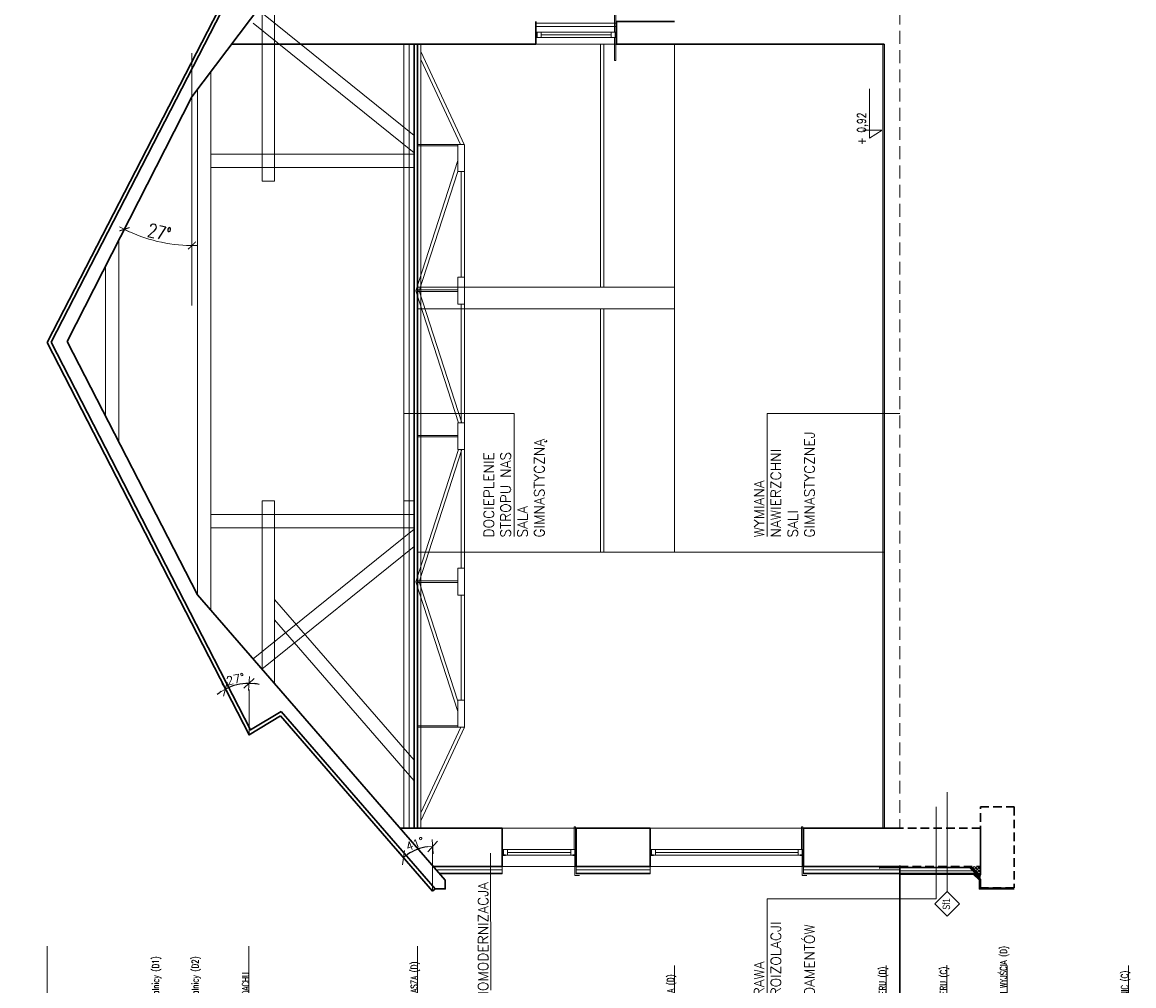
# Model space of a CAD drawing. Header units: millimetres. Extents: x 23192 to 177760, y -399809 to -79279.
# Tile 202 of 256: x 55593 to 57246, y -199685 to -198253. Entities that reach past the tile are written whole.
import ezdxf
from ezdxf.enums import TextEntityAlignment as Align

# ---------------------------------------------------------------- set-up
doc = ezdxf.new("R2010")
doc.units = ezdxf.units.MM
for name, pattern in [('CACHE', [9.525, 6.35, -3.175]), ('DASHED', [19.05, 12.7, -6.35]), ('HIDDEN', [9.525, 6.35, -3.175])]:
    doc.linetypes.add(name, pattern=pattern)
doc.layers.get('0').update_dxf_attribs({"lineweight": 0})
for name, color, linetype, lineweight in [('!! 0_ Istn-okna', 6, 'Continuous', 13), ('!! 0_ Istn-sciany', 3, 'Continuous', 30), ('!! 0_ Istn-widok', 1, 'Continuous', 15), ('!! 0_ Opis', 8, 'Continuous', 13), ('!! 0_Istn-cienka', 4, 'Continuous', 9), ('!! 1  WYDZIELENIE PPOŻ', 252, 'Continuous', 0), ('!! 1_ tynk zewn  - nowy', 21, 'Continuous', 20), ('!! 2 _linia hydroizol', 32, 'Continuous', 9), ('!! 2_ remont Ocieplenie', 4, 'ZIGZAG', 5), ('!! 2_LEGENDA', 253, 'Continuous', 13), ('0-rzedne-blok', 62, 'Continuous', 13)]:
    doc.layers.add(name, color=color, linetype=linetype, lineweight=lineweight)
doc.layers.add('!! 0_bloki rzędnych', color=7, linetype='Continuous', lineweight=0, plot=False)
doc.layers.add('ND', color=240, linetype='Continuous', lineweight=0, plot=False)
doc.styles.add('ARIAL TEEN', font='arial.ttf')
doc.styles.add('DEUTSCH', font='SIMPLEX8')
doc.styles.add('SIMPLEX', font='simplex.shx', dxfattribs={"width": 0.77})
doc.styles.add('TXT', font='simplex.shx')
doc.linetypes.add('BATTING', pattern='A,0.00254,-2.54,[134,ltypeshp.shx,S=2.54,R=0,X=-2.54,Y=0],-5.08,[134,ltypeshp.shx,S=2.54,R=180,X=2.54,Y=0],-2.54', length=10.16254)
doc.linetypes.add('ZIGZAG', pattern='A,0.00254,-5.08,[131,ltypeshp.shx,S=5.08,R=0,X=-5.08,Y=0],-10.16,[131,ltypeshp.shx,S=5.08,R=180,X=5.08,Y=0],-5.08', length=20.32254)
doc.dimstyles.new('DIM50', dxfattribs={"dimscale": 5, "dimtxt": 2.5, "dimasz": 1.5, "dimexe": 0, "dimexo": 0, "dimgap": 0.5, "dimtad": 1, "dimdec": 4, "dimrnd": 0.5, "dimdsep": 46, "dimtxsty": 'TXT', "dimblk1": 'TICK1', "dimblk2": 'TICK1', "dimsah": 1, "dimcen": 0, "dimse1": 1, "dimse2": 1, "dimclrd": 1, "dimclre": 7, "dimclrt": 9, "dimadec": 0, "dimazin": 0, "dimtfac": 1, "dimtdec": 4, "dimtmove": 2, "dimatfit": 3, "dimldrblk": 'TICK1', "dimfxl": 1, "dimtolj": 1, "dimarcsym": 0})
doc.dimstyles.new('OL PB 100', dxfattribs={"dimscale": 4, "dimtxt": 3.5, "dimasz": 0.2, "dimexe": 10, "dimexo": 10, "dimgap": 0.5, "dimtad": 1, "dimdec": 1, "dimrnd": 0.5, "dimzin": 9, "dimdsep": 46, "dimtxsty": 'SIMPLEX', "dimblk": 'thick_MSz', "dimcen": 0.05, "dimdle": 8, "dimse1": 1, "dimse2": 1, "dimclrd": 256, "dimclre": 256, "dimclrt": 3, "dimadec": 1, "dimazin": 2, "dimtfac": 1, "dimtdec": 1, "dimtix": 1, "dimtofl": 0, "dimtmove": 2, "dimatfit": 3, "dimldrblk": 'thick_MSz', "dimfxl": 10, "dimfxlon": 1, "dimtolj": 1, "dimlwd": -1, "dimlwe": -1, "dimarcsym": 0})
doc.dimstyles.new('OL PB 200', dxfattribs={"dimscale": 4, "dimtxt": 5, "dimasz": 0.2, "dimexe": 10, "dimexo": 10, "dimgap": 1, "dimtad": 1, "dimdec": 1, "dimrnd": 0.5, "dimzin": 9, "dimdsep": 46, "dimtxsty": 'SIMPLEX', "dimblk": 'thick_MSz', "dimcen": 0.1, "dimdle": 8, "dimse1": 1, "dimse2": 1, "dimclrd": 256, "dimclre": 256, "dimclrt": 3, "dimadec": 1, "dimazin": 2, "dimtfac": 1, "dimtdec": 1, "dimtix": 1, "dimtofl": 0, "dimtmove": 2, "dimatfit": 3, "dimldrblk": 'thick_MSz', "dimfxl": 10, "dimfxlon": 1, "dimtolj": 1, "dimlwd": -1, "dimlwe": -1, "dimarcsym": 0})

# ---------------------------------------------------------------- blocks, each defined once
blk = doc.blocks.new('D_kota')
for p, q in [((-0.8, 15), (8.7, 15)), ((8.7, 0), (-0.8, 15)), ((8.7, 0), (8.7, 23))]:
    blk.add_line(p, q)
blk.add_lwpolyline([(-0.8, 15), (57.9, 15)])
at = {"style": 'DEUTSCH', "width": 0.8}
blk.add_attdef('POZ.ARCH', (7.3, 19.7), '', height=10, dxfattribs=at)
blk = doc.blocks.new('thick_MSz')
for p, q in [((-10, 0), (10, 0)), ((0, 15), (0, -15))]:
    blk.add_line(p, q)
at = {"const_width": 2, "elevation": 2}
blk.add_lwpolyline([(-7.1, -7.1), (7.1, 7.1)], dxfattribs=at)
blk = doc.blocks.new('*D3830')
at = {"layer": 'DEFPOINTS', "color": 0, "ltscale": 100, "transparency": 16777216}
for p in [(-7256.9, 8688.1), (-7256.9, 8610.3), (-6009.6, 8600.1)]:
    blk.add_point(p, dxfattribs=at)
at = {"layer": 'ND', "ltscale": 100, "transparency": 16777216}
blk.add_line((-6010.4, 8610.3), (-7256.1, 8610.3), dxfattribs=at)
at = {"layer": 'ND', "ltscale": 100, "transparency": 16777216, "xscale": 0.8, "yscale": 0.8, "zscale": 0.8}
for p, rotation in [((-7256.9, 8610.3), 180.0000000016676), ((-6009.6, 8610.3), 1.667526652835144e-09)]:
    blk.add_blockref('thick_MSz', p, dxfattribs=dict(at, rotation=rotation))
at = {"layer": 'ND', "color": 3, "ltscale": 100, "transparency": 16777216, "insert": (-6894.8, 8595.3), "char_height": 14, "attachment_point": 5, "rotation": 180, "style": 'SIMPLEX'}
blk.add_mtext('\\A1;1247.5', dxfattribs=at)
blk = doc.blocks.new('*D3831')
at = {"layer": 'DEFPOINTS', "color": 0, "ltscale": 100, "transparency": 16777216}
for p in [(-7436.9, 8703.8), (-7256.9, 8703.8), (-7256.9, 8642)]:
    blk.add_point(p, dxfattribs=at)
at = {"layer": 'ND', "ltscale": 100, "transparency": 16777216}
blk.add_line((-7436.1, 8642), (-7257.7, 8642), dxfattribs=at)
at = {"layer": 'ND', "ltscale": 100, "transparency": 16777216, "xscale": 0.8, "yscale": 0.8, "zscale": 0.8}
for p, rotation in [((-7436.9, 8642), 180.0000000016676), ((-7256.9, 8642), 1.667526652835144e-09)]:
    blk.add_blockref('thick_MSz', p, dxfattribs=dict(at, rotation=rotation))
at = {"layer": 'ND', "color": 3, "ltscale": 100, "transparency": 16777216, "insert": (-7346.9, 8633), "char_height": 14, "attachment_point": 5, "rotation": 180, "style": 'SIMPLEX'}
blk.add_mtext('\\A1;180', dxfattribs=at)
blk = doc.blocks.new('*D3832')
at = {"layer": 'DEFPOINTS', "color": 0, "ltscale": 100, "transparency": 16777216}
for p in [(-7256.9, 8703.8), (-6941.9, 8703.8), (-6941.9, 8642)]:
    blk.add_point(p, dxfattribs=at)
at = {"layer": 'ND', "ltscale": 100, "transparency": 16777216}
blk.add_line((-7256.1, 8642), (-6942.7, 8642), dxfattribs=at)
at = {"layer": 'ND', "ltscale": 100, "transparency": 16777216, "xscale": 0.8, "yscale": 0.8, "zscale": 0.8, "rotation": 180}
blk.add_blockref('thick_MSz', (-7256.9, 8642), dxfattribs=at)
at = {"layer": 'ND', "ltscale": 100, "transparency": 16777216, "xscale": 0.8, "yscale": 0.8, "zscale": 0.8}
blk.add_blockref('thick_MSz', (-6941.9, 8642), dxfattribs=at)
at = {"layer": 'ND', "color": 3, "ltscale": 100, "transparency": 16777216, "insert": (-7099.4, 8633), "char_height": 14, "attachment_point": 5, "rotation": 180, "style": 'SIMPLEX'}
blk.add_mtext('\\A1;315', dxfattribs=at)
blk = doc.blocks.new('*D3833')
at = {"layer": 'DEFPOINTS', "color": 0, "ltscale": 100, "transparency": 16777216}
for p in [(-6941.9, 8703.8), (-6559.9, 8703.8), (-6559.9, 8642)]:
    blk.add_point(p, dxfattribs=at)
at = {"layer": 'ND', "ltscale": 100, "transparency": 16777216}
blk.add_line((-6941.1, 8642), (-6560.7, 8642), dxfattribs=at)
at = {"layer": 'ND', "ltscale": 100, "transparency": 16777216, "xscale": 0.8, "yscale": 0.8, "zscale": 0.8, "rotation": 180}
blk.add_blockref('thick_MSz', (-6941.9, 8642), dxfattribs=at)
at = {"layer": 'ND', "ltscale": 100, "transparency": 16777216, "xscale": 0.8, "yscale": 0.8, "zscale": 0.8}
blk.add_blockref('thick_MSz', (-6559.9, 8642), dxfattribs=at)
at = {"layer": 'ND', "color": 3, "ltscale": 100, "transparency": 16777216, "insert": (-6750.9, 8633), "char_height": 14, "attachment_point": 5, "rotation": 180, "style": 'SIMPLEX'}
blk.add_mtext('\\A1;382', dxfattribs=at)
blk = doc.blocks.new('*D3834')
at = {"layer": 'DEFPOINTS', "color": 0, "ltscale": 100, "transparency": 16777216}
for p in [(-7616.9, 8679.3), (-7436.9, 8679.3), (-7436.9, 8642)]:
    blk.add_point(p, dxfattribs=at)
at = {"layer": 'ND', "ltscale": 100, "transparency": 16777216}
blk.add_line((-7616.1, 8642), (-7437.7, 8642), dxfattribs=at)
at = {"layer": 'ND', "ltscale": 100, "transparency": 16777216, "xscale": 0.8, "yscale": 0.8, "zscale": 0.8}
for p, rotation in [((-7616.9, 8642), 180.0000000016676), ((-7436.9, 8642), 1.667526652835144e-09)]:
    blk.add_blockref('thick_MSz', p, dxfattribs=dict(at, rotation=rotation))
at = {"layer": 'ND', "color": 3, "ltscale": 100, "transparency": 16777216, "insert": (-7526.9, 8633), "char_height": 14, "attachment_point": 5, "rotation": 180, "style": 'SIMPLEX'}
blk.add_mtext('\\A1;180', dxfattribs=at)
blk = doc.blocks.new('*D3835')
at = {"layer": 'DEFPOINTS', "color": 0, "ltscale": 100, "transparency": 16777216}
for p in [(-7436.9, 8688.1), (-7436.9, 8567.8), (-6009.6, 8557.6)]:
    blk.add_point(p, dxfattribs=at)
at = {"layer": 'ND', "ltscale": 100, "transparency": 16777216}
blk.add_line((-6010.4, 8567.8), (-7436.1, 8567.8), dxfattribs=at)
at = {"layer": 'ND', "ltscale": 100, "transparency": 16777216, "xscale": 0.8, "yscale": 0.8, "zscale": 0.8}
for p, rotation in [((-7436.9, 8567.8), 180.0000000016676), ((-6009.6, 8567.8), 1.667526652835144e-09)]:
    blk.add_blockref('thick_MSz', p, dxfattribs=dict(at, rotation=rotation))
at = {"layer": 'ND', "color": 3, "ltscale": 100, "transparency": 16777216, "insert": (-6895.9, 8552.8), "char_height": 14, "attachment_point": 5, "rotation": 180, "style": 'SIMPLEX'}
blk.add_mtext('\\A1;1427.5', dxfattribs=at)
blk = doc.blocks.new('WIĄZAR KRATOWY')
for points in [[(-1245, 24628.8), (-80, 24628.8)], [(-1245, 24623.8), (-80, 24623.8)], [(-1234.3, 24623.8), (-1095, 24558.8)], [(-1222.5, 24623.8), (-1095, 24564.3)], [(-1095, 24628.8), (-1095, 24558.8)], [(-1092.8, 24628.8), (-1092.8, 24568.8)], [(-1071.9, 24568.8), (-878.7, 24631.3), (-682.5, 24567.8)], [(-1056.3, 24568.8), (-878.7, 24626.2), (-682.5, 24562.7)], [(-879.7, 24568.8), (-879.7, 24628.8)], [(-877.7, 24568.8), (-877.7, 24628.8)], [(-663.5, 24568.8), (-663.5, 24628.8)], [(-661.5, 24568.8), (-661.5, 24628.8)], [(-252.8, 24568.8), (-446.2, 24631.4), (-642.5, 24567.9)], [(-269, 24568.8), (-446.2, 24626.1), (-642.5, 24562.6)], [(-447.2, 24628.8), (-447.2, 24568.8)], [(-445.2, 24628.8), (-445.2, 24568.8)], [(-231, 24568.8), (-231, 24628.8)], [(-90.7, 24623.8), (-230, 24558.8)], [(-229, 24558.8), (-229, 24628.8)], [(-102.5, 24623.8), (-229, 24564.8)], [(-1095, 24558.8), (-1095, 24568.8), (-1055, 24568.8), (-1055, 24558.8)], [(-1095, 24558.8), (-230, 24558.8)], [(-1055, 24563.8), (-898.7, 24563.8)], [(-898.7, 24558.8), (-898.7, 24568.8), (-858.7, 24568.8), (-858.7, 24558.8)], [(-858.7, 24563.8), (-682.5, 24563.8)], [(-682.5, 24558.8), (-682.5, 24568.8), (-642.5, 24568.8), (-642.5, 24558.8)], [(-642.5, 24563.8), (-466.2, 24563.8)], [(-466.2, 24558.8), (-466.2, 24568.8), (-426.2, 24568.8), (-426.2, 24558.8)], [(-426.2, 24563.8), (-269, 24563.8)], [(-269, 24558.8), (-269, 24568.8), (-229, 24568.8), (-229, 24558.8)]]:
    blk.add_lwpolyline(points)
blk = doc.blocks.new('*D1802')
at = {"transparency": 16777216}
blk.add_arc((55845.7, -198363.5), 221.1, 243.2062, 269.7927, dxfattribs=at)
at = {"layer": 'DEFPOINTS', "color": 0, "transparency": 16777216}
for p in [(55845.7, -198363.5), (55845.7, -198363.5), (55777.4, -198573.8), (55660.2, -198727.4), (55845.7, -198738.5)]:
    blk.add_point(p, dxfattribs=at)
at = {"transparency": 16777216, "xscale": 0.8, "yscale": 0.8, "zscale": 0.8}
for p, rotation in [((55745.3, -198560.5), 153.1024975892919), ((55845.7, -198584.6), 359.8963387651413)]:
    blk.add_blockref('thick_MSz', p, dxfattribs=dict(at, rotation=rotation))
at = {"color": 3, "transparency": 16777216, "insert": (55797.3, -198564.9), "char_height": 20, "attachment_point": 5, "rotation": 346.4994, "style": 'SIMPLEX'}
blk.add_mtext('\\A1;27°', dxfattribs=at)
blk = doc.blocks.new('TICK1')
at = {"color": 2}
blk.add_line((-1, -1), (1, 1), dxfattribs=at)
at = {"color": 0}
for p, q in [((0, 0), (-1, 0)), ((0, -1.4), (0, 1.4))]:
    blk.add_line(p, q, dxfattribs=at)
blk = doc.blocks.new('*D4058')
at = {"layer": '!! 1  WYDZIELENIE PPOŻ', "color": 1, "lineweight": -2, "transparency": 16777216}
for start, end in [(90, 117.2016), (122.8207, 128.4398), (78.7618, 84.3809)]:
    blk.add_arc((55930.5, -199312), 76.5, start, end, dxfattribs=at)
at = {"layer": 'DEFPOINTS', "color": 0, "transparency": 16777216}
for p in [(55630.6, -198728.6), (55918.4, -199236.5), (55930.5, -199244.5), (55930.5, -199312), (55930.5, -199312)]:
    blk.add_point(p, dxfattribs=at)
at = {"layer": '!! 1  WYDZIELENIE PPOŻ', "color": 1, "lineweight": -2, "transparency": 16777216, "xscale": 7.5, "yscale": 7.5, "zscale": 7.5}
for p, rotation in [((55895.5, -199244), 30.01110499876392), ((55930.5, -199235.5), 177.1904491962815)]:
    blk.add_blockref('TICK1', p, dxfattribs=dict(at, rotation=rotation))
at = {"layer": '!! 1  WYDZIELENIE PPOŻ', "color": 9, "transparency": 16777216, "insert": (55910.4, -199229.1), "char_height": 12.5, "attachment_point": 5, "rotation": 13.6008, "style": 'TXT'}
blk.add_mtext('\\A1;27°', dxfattribs=at)
blk = doc.blocks.new('*D4059')
at = {"layer": '!! 1  WYDZIELENIE PPOŻ', "color": 1, "lineweight": -2, "transparency": 16777216}
blk.add_arc((56203.5, -199544.3), 66.2, 96.4967, 124.4903, dxfattribs=at)
at = {"layer": 'DEFPOINTS', "color": 0, "transparency": 16777216}
for p in [(55977.3, -199283.9), (56187.9, -199480), (56203.5, -199473), (56203.5, -199544.3), (56203.5, -199544.3)]:
    blk.add_point(p, dxfattribs=at)
at = {"layer": '!! 1  WYDZIELENIE PPOŻ', "color": 1, "lineweight": -2, "transparency": 16777216, "xscale": 7.5, "yscale": 7.5, "zscale": 7.5}
for p, rotation in [((56160.1, -199494.4), 217.7386131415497), ((56203.5, -199478.1), 3.248362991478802)]:
    blk.add_blockref('TICK1', p, dxfattribs=dict(at, rotation=rotation))
at = {"layer": '!! 1  WYDZIELENIE PPOŻ', "color": 9, "transparency": 16777216, "insert": (56177.3, -199474.1), "char_height": 12.5, "attachment_point": 5, "rotation": 20.4935, "style": 'TXT'}
blk.add_mtext('\\A1;41°', dxfattribs=at)
blk = doc.blocks.new('BLOK POZIOMY SALA GIMNASTYCZNA')
for p, q in [((-7616.85, 8430.57), (-7616.85, 8688.11)), ((-7436.85, 8430.57), (-7436.85, 8688.11)), ((-7256.85, 8430.57), (-7256.85, 8688.11)), ((-6941.85, 8430.57), (-6941.85, 8688.11)), ((-6559.85, 8401.77), (-6559.85, 8659.32)), ((-6309.42, 8401.77), (-6309.42, 8659.32)), ((-6009.57, 8401.77), (-6009.57, 8659.32))]:
    blk.add_line(p, q)
for points in [[(-6309.42, 8401.77), (-6309.42, 8741.67)], [(-7346.85, 8712.69), (-7346.85, 8429.66)]]:
    blk.add_lwpolyline(points)
at = {"layer": '0-rzedne-blok'}
ref = blk.add_blockref('D_kota', (-6941.38, 8718.1), dxfattribs=dict(at, xscale=1.250000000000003, yscale=1.250000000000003, zscale=1.250000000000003, rotation=269.9999999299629))
ref.add_attrib('POZ.ARCH', '+ 4,05', (-6916.8, 8728.93), dxfattribs={"layer": '0', "height": 12.5, "rotation": 270, "style": 'DEUTSCH', "width": 0.8})
ref = blk.add_blockref('D_kota', (-6559.85, 8727.86), dxfattribs=dict(at, xscale=1.250000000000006, yscale=1.250000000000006, zscale=1.250000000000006, rotation=270))
ref.add_attrib('POZ.ARCH', '+6,97', (-6535.27, 8738.69), dxfattribs={"layer": '0', "height": 12.5, "rotation": 270, "style": 'DEUTSCH', "width": 0.8})
ref = blk.add_blockref('D_kota', (-6309.42, 8723.05), dxfattribs=dict(at, xscale=1.250000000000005, yscale=1.250000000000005, zscale=1.250000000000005, rotation=270))
ref.add_attrib('POZ.ARCH', '+ 10,37', (-6284.84, 8733.88), dxfattribs={"layer": '0', "height": 12.5, "rotation": 270, "style": 'DEUTSCH', "width": 0.8})
ref = blk.add_blockref('D_kota', (-6009.57, 8723.05), dxfattribs=dict(at, xscale=1.250000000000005, yscale=1.250000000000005, zscale=1.250000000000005, rotation=270))
ref.add_attrib('POZ.ARCH', '+ 13,37', (-5984.99, 8733.88), dxfattribs={"layer": '0', "height": 12.5, "rotation": 270, "style": 'DEUTSCH', "width": 0.8})
ref = blk.add_blockref('D_kota', (-7616.85, 8712.69), dxfattribs=dict(at, xscale=1.250000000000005, yscale=1.250000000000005, zscale=1.250000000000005, rotation=270))
ref.add_attrib('POZ.ARCH', '- 2,70  ', (-7592.27, 8723.52), dxfattribs={"layer": '0', "height": 12.5, "rotation": 270, "style": 'DEUTSCH', "width": 0.8})
ref = blk.add_blockref('D_kota', (-7436.85, 8712.69), dxfattribs=dict(at, xscale=1.250000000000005, yscale=1.250000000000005, zscale=1.250000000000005, rotation=270))
ref.add_attrib('POZ.ARCH', '- 0,90  ', (-7412.27, 8723.52), dxfattribs={"layer": '0', "height": 12.5, "rotation": 270, "style": 'DEUTSCH', "width": 0.8})
ref = blk.add_blockref('D_kota', (-7346.85, 8712.69), dxfattribs=dict(at, xscale=1.250000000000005, yscale=1.250000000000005, zscale=1.250000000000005, rotation=270))
ref.add_attrib('POZ.ARCH', '%%p 0,00  ', (-7322.27, 8723.52), dxfattribs={"layer": '0', "height": 12.5, "rotation": 270, "style": 'DEUTSCH', "width": 0.8})
ref = blk.add_blockref('D_kota', (-7256.85, 8712.69), dxfattribs=dict(at, xscale=1.250000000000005, yscale=1.250000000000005, zscale=1.250000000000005, rotation=270))
ref.add_attrib('POZ.ARCH', '+ 0,90  ', (-7232.27, 8723.52), dxfattribs={"layer": '0', "height": 12.5, "rotation": 270, "style": 'DEUTSCH', "width": 0.8})
at = {"style": 'SIMPLEX', "width": 0.77}
for s, p in [('POZIOM  PIWNIC (C)', (-7616.31, 8542.85)), ('PROJ. POZIOM WYJŚCIA (D)', (-7436.31, 8542.85)), ('POZIOM PARTERU (C)', (-7346.85, 8542.85)), ('POZIOM PARTERU (D)', (-7256.31, 8542.85)), ('POZIOM PIĘTRA (D)', (-6941.31, 8542.85)), ('POZIOM PODDASZA (D)', (-6559.85, 8542.85)), ('PRZŁAMANIE DACHU', (-6309.42, 8542.85)), ('KALENICA (D)', (-6009.57, 8542.85)), ('POZIOM kalnicy (D2)', (-6234.21, 8523.33, -0.04)), ('POZIOM kalnicy (D1)', (-6175.6, 8523.33, -0.04))]:
    blk.add_text(s, height=10, rotation=270, dxfattribs=at).set_placement(p)
at = {"layer": 'ND', "ltscale": 100}
for base, p1, p2, picture, middle in [((-7256.85, 8641.97), (-7436.85, 8703.84), (-7256.85, 8703.84), '*D3831', (-7346.85, 8632.97)), ((-7436.85, 8641.97), (-7616.85, 8679.26), (-7436.85, 8679.26), '*D3834', (-7526.85, 8632.97))]:
    dim = blk.add_linear_dim(base=base, p1=p1, p2=p2, angle=0, dimstyle='OL PB 100', dxfattribs=at)
    dim.commit()
    dim.dimension.update_dxf_attribs({"geometry": picture, "text_midpoint": middle})
for base, p1, p2, picture, middle in [((-6941.85, 8641.97), (-7256.85, 8703.84), (-6941.85, 8703.84), '*D3832', (-7099.35, 8632.97)), ((-6559.85, 8641.97), (-6941.85, 8703.84), (-6559.85, 8703.84), '*D3833', (-6750.85, 8632.97))]:
    dim = blk.add_linear_dim(base=base, p1=p1, p2=p2, dimstyle='OL PB 100', dxfattribs=at)
    dim.commit()
    dim.dimension.update_dxf_attribs({"geometry": picture, "text_midpoint": middle})
for base, p1, p2, picture, middle in [((-7436.85, 8567.75), (-6009.57, 8557.61), (-7436.85, 8688.11), '*D3835', (-6895.9, 8552.8)), ((-7256.85, 8610.27), (-6009.57, 8600.13), (-7256.85, 8688.11), '*D3830', (-6894.77, 8595.31))]:
    dim = blk.add_linear_dim(base=base, p1=p1, p2=p2, angle=0, dimstyle='OL PB 100', dxfattribs=at)
    dim.commit()
    dim.dimension.update_dxf_attribs({"geometry": picture, "text_midpoint": middle, "dimtype": 160})

msp = doc.modelspace()

# ---------------------------------------------------------------- hatches: boundary and pattern name
at = {"layer": '!! 2_ remont Ocieplenie', "linetype": 'ByBlock', "ltscale": 0.55}
h = msp.add_hatch(dxfattribs=at)
h.set_pattern_fill('ANSI37', color=256)
h.set_pattern_definition([(45, (0, 63), (-2.24506403, 2.24506403), []), (135, (0, 63), (-2.24506403, -2.24506403), [])])
h.paths.add_polyline_path([(57017.91608, -199522.5883), (57017.91608, -199507.5883), (57002.91608, -199507.5883)])

# ---------------------------------------------------------------- linework, layer by layer
at = {"layer": '!! 0_ Istn-okna'}
for points in [[(56475.91608, -198267.5883), (56475.91608, -198233.5883), (56473.91608, -198233.5883), (56473.91608, -198267.5883)], [(56358.91608, -198267.5883), (56364.91608, -198267.5883), (56364.91608, -198275.5883), (56358.91608, -198275.5883)], [(56468.91608, -198267.5883), (56474.91608, -198267.5883), (56474.91608, -198275.5883), (56468.91608, -198275.5883)], [(56475.91608, -198275.5883), (56475.91608, -198309.5883), (56473.91608, -198309.5883), (56473.91608, -198275.5883)], [(56415.91608, -199482.5883), (56415.91608, -199448.5883), (56413.91608, -199448.5883), (56413.91608, -199482.5883)], [(56753.91608, -199482.5883), (56753.91608, -199448.5883), (56751.91608, -199448.5883), (56751.91608, -199482.5883)], [(56308.91608, -199490.5883), (56314.91608, -199490.5883), (56314.91608, -199482.5883), (56308.91608, -199482.5883)], [(56408.91608, -199490.5883), (56414.91608, -199490.5883), (56414.91608, -199482.5883), (56408.91608, -199482.5883)], [(56528.91608, -199490.5883), (56534.91608, -199490.5883), (56534.91608, -199482.5883), (56528.91608, -199482.5883)], [(56746.91608, -199490.5883), (56752.91608, -199490.5883), (56752.91608, -199482.5883), (56746.91608, -199482.5883)]]:
    msp.add_lwpolyline(points, close=True, dxfattribs=at)
for points in [[(56356.91608, -198275.5883), (56356.91608, -198267.5883)], [(56356.91608, -198267.5883), (56476.91608, -198267.5883)], [(56356.91608, -198275.5883), (56476.91608, -198275.5883)], [(56364.91608, -198271.5883), (56468.91608, -198271.5883)], [(56471.91608, -198267.5883), (56476.91608, -198267.5883)], [(56476.91608, -198275.5883), (56476.91608, -198267.5883)], [(56306.91608, -199482.5883), (56416.91608, -199482.5883)], [(56526.91608, -199482.5883), (56754.91608, -199482.5883)], [(56306.91608, -199490.5883), (56416.91608, -199490.5883)], [(56314.91608, -199486.5883), (56408.91608, -199486.5883)], [(56414.91608, -199490.5883), (56414.91608, -199521.06407), (56421.91635, -199521.06407)], [(56526.91608, -199490.5883), (56754.91608, -199490.5883)], [(56534.91608, -199486.5883), (56746.91608, -199486.5883)], [(56752.91608, -199490.5883), (56752.91608, -199521.06407), (56759.91635, -199521.06407)]]:
    msp.add_lwpolyline(points, dxfattribs=at)
at = {"layer": '!! 0_ Istn-sciany'}
for points in [[(55630.63351, -198728.58829), (55926.27664, -198154.54799)], [(55636.45054, -198728.56765), (55931.47625, -198154.54799)], [(55845.68452, -198363.50927), (56003.16444, -198154.54799)], [(56356.91608, -198285.5883), (56356.91608, -198251.5883)], [(56562.91608, -198251.5883), (56476.91608, -198251.5883), (56476.91608, -198285.5883), (56562.91608, -198285.5883)], [(56356.91608, -198285.5883), (55904.40826, -198285.5883)], [(56175.91608, -198285.5883), (56175.91608, -199450.5883)], [(56180.91608, -198285.5883), (56180.91608, -199450.5883)], [(56562.91608, -198285.5883), (56874.91608, -198285.5883)], [(56874.91608, -198285.5883), (56874.91608, -199450.5883)], [(55660.24786, -198727.43093), (55845.68452, -198363.50927)], [(55630.63351, -198728.58829), (55930.48632, -199311.99982), (55977.2577, -199283.91933)], [(55636.45054, -198728.56765), (55932.56526, -199304.70616), (55978.31804, -199277.23722)], [(55660.24786, -198727.43093), (55853.67835, -199103.78085)], [(56222.29047, -199528.01531), (55853.67835, -199103.78085)], [(56203.52044, -199544.32436), (55977.2577, -199283.91933)], [(56207.43296, -199540.92482), (55978.31804, -199277.23722)], [(56155.01509, -199450.5883), (56306.91608, -199450.5883)], [(56306.91608, -199450.5883), (56306.91608, -199507.5883)], [(56416.91608, -199450.5883), (56416.91608, -199507.5883)], [(56416.91608, -199450.5883), (56526.91608, -199450.5883)], [(56526.91608, -199450.5883), (56526.91608, -199507.5883)], [(56754.91608, -199450.5883), (56754.91608, -199507.5883)], [(56754.91608, -199450.5883), (56897.91608, -199450.5883)], [(56306.91608, -199482.5883), (56306.91608, -199490.5883)], [(56416.91608, -199482.5883), (56416.91608, -199490.5883)], [(56526.91608, -199482.5883), (56526.91608, -199490.5883)], [(56754.91608, -199482.5883), (56754.91608, -199490.5883)], [(56306.91608, -199490.5883), (56311.91608, -199490.5883)], [(56411.91608, -199490.5883), (56416.91608, -199490.5883)], [(56526.91608, -199490.5883), (56531.91608, -199490.5883)], [(56749.91608, -199490.5883), (56754.91608, -199490.5883)], [(56204.54169, -199507.5883), (56306.91608, -199507.5883)], [(56416.91608, -199507.5883), (56526.91608, -199507.5883)], [(56897.91608, -199506.04847), (56897.91608, -199852.29438), (56597.23552, -200688.31431), (56597.23552, -201626.63639)], [(56754.91608, -199507.5883), (56897.91608, -199507.5883)], [(56207.43296, -199540.92482), (56222.29047, -199540.92482), (56222.29047, -199528.01531)], [(56207.43296, -199540.92482), (56203.52044, -199544.32436)]]:
    msp.add_lwpolyline(points, dxfattribs=at)
at = {"layer": '!! 0_ Istn-sciany', "linetype": 'DASHED'}
for points in [[(57017.91608, -199479.0883), (57017.91608, -199419.0883), (57067.91608, -199419.0883), (57067.91608, -199539.0883), (57017.91608, -199539.0883), (57017.91608, -199479.0883)], [(56897.91608, -199507.5883), (57017.91608, -199507.5883), (57017.91608, -199450.5883), (56897.91608, -199450.5883)]]:
    msp.add_lwpolyline(points, dxfattribs=at)
at = {"layer": '!! 0_ Istn-widok'}
msp.add_line((56356.91608, -198285.5883), (56476.91608, -198285.5883), dxfattribs=at)
at = {"layer": '!! 0_ Istn-widok', "linetype": 'HIDDEN', "ltscale": 3}
msp.add_lwpolyline([(56747.91608, -197680.04728), (56897.91608, -197980.04728), (56897.91608, -199450.5883)], dxfattribs=at)
at = {"layer": '!! 0_ Istn-widok'}
for points in [[(55968.28523, -198488.86138), (55968.28523, -198217.48131)], [(56175.91608, -198421.38202), (55949.57918, -198239.01003)], [(55950.28523, -198488.86138), (55950.28523, -198238.19745)], [(56175.91608, -198447.06657), (55936.45239, -198254.11761)], [(56452.91608, -198285.5883), (56452.91608, -198646.5883)], [(56457.91608, -198285.5883), (56457.91608, -198646.5883)], [(56562.91608, -198285.5883), (56562.91608, -199040.5883)], [(55873.67835, -199126.79879), (55873.67835, -198326.36404)], [(55853.67835, -199103.78085), (55853.67835, -198352.90219)], [(55873.67835, -198448.86138), (56175.91608, -198448.86138)], [(55873.67835, -198468.86138), (56175.91608, -198468.86138)], [(55950.28523, -198488.86138), (55968.28523, -198488.86138)], [(55736.96311, -198876.6927), (55736.96311, -198576.87634)], [(55716.96311, -198837.7795), (55716.96311, -198616.12658)], [(56180.91608, -198646.5883), (56562.91608, -198646.5883)], [(56180.91608, -198678.5883), (56562.91608, -198678.5883)], [(56452.91608, -198678.5883), (56452.91608, -199040.5883)], [(56457.91608, -198678.5883), (56457.91608, -199040.5883)], [(55950.28523, -198964.30145), (55950.28523, -199214.96538)], [(55950.28523, -198964.30145), (55968.28523, -198964.30145)], [(55968.28523, -198964.30145), (55968.28523, -199235.68152)], [(55873.67835, -198984.30145), (56175.91608, -198984.30145)], [(55873.67835, -199004.30145), (56175.91608, -199004.30145)], [(56175.91608, -199006.09625), (55936.45239, -199199.04522)], [(56175.91608, -199031.7808), (55949.57918, -199214.1528)], [(56180.91608, -199040.5883), (56874.91608, -199040.5883)], [(56175.91608, -199349.59589), (55968.28523, -199110.63424)], [(56175.91608, -199380.08893), (55968.28523, -199141.12727)], [(56306.91608, -199450.5883), (56416.91608, -199450.5883)], [(56526.91608, -199450.5883), (56754.91608, -199450.5883)], [(56306.91608, -199507.5883), (56416.91608, -199507.5883)], [(56526.91608, -199507.5883), (56754.91608, -199507.5883)]]:
    msp.add_lwpolyline(points, dxfattribs=at)
at = {"layer": '!! 0_ Opis'}
msp.add_line((56968.42471, -199544.71898), (56968.42471, -199397.21898), dxfattribs=at)
for points in [[(56160.91608, -198834.5662), (56324.86316, -198834.5662)], [(56324.86316, -198834.5662), (56324.86316, -199017.05806)], [(56897.91608, -198834.5662), (56700.91602, -198834.5662)], [(56700.91602, -198834.5662), (56700.91602, -199017.05806)], [(56951.88868, -199418.70351), (56951.88868, -199555.80394), (56700.91602, -199555.80394)], [(56289.88906, -199691.26823), (56289.47901, -199487.71983)], [(56700.91602, -199555.80394), (56700.91602, -199738.2958)]]:
    msp.add_lwpolyline(points, dxfattribs=at)
msp.add_lwpolyline([(56968.42471, -199544.71898), (56950.03993, -199563.10376), (56968.42471, -199581.48854), (56986.80949, -199563.10376)], close=True, dxfattribs=at)
at = {"layer": '!! 0_Istn-cienka'}
msp.add_lwpolyline([(56476.91608, -198254.0883), (56356.91608, -198254.0883), (56356.91608, -198259.0883), (56476.91608, -198259.0883)], dxfattribs=at)
at = {"layer": '!! 1  WYDZIELENIE PPOŻ'}
for points in [[(56160.91608, -198964.30145), (56175.91608, -198964.30145)], [(55930.48632, -199311.99982), (55930.48632, -199244.45639)], [(56203.52044, -199544.32436), (56203.52044, -199472.98368)]]:
    msp.add_lwpolyline(points, dxfattribs=at)
at = {"layer": '!! 1_ tynk zewn  - nowy'}
for points in [[(56160.91608, -198285.5883), (56160.91608, -199450.5883)], [(56306.91608, -199507.5883), (56306.91608, -199518.5883)], [(56416.91608, -199507.5883), (56416.91608, -199518.5883)], [(56526.91608, -199507.5883), (56526.91608, -199518.5883)], [(56754.91608, -199507.5883), (56754.91608, -199518.5883)], [(56306.91608, -199517.5883), (56214.43234, -199517.5883)], [(56306.91608, -199518.5883), (56215.18598, -199518.5883)], [(56526.91608, -199517.5883), (56416.91608, -199517.5883)], [(56526.91608, -199518.5883), (56416.91608, -199518.5883)], [(56897.91608, -199517.5883), (56754.91608, -199517.5883)], [(56897.91608, -199518.5883), (56754.91608, -199518.5883)]]:
    msp.add_lwpolyline(points, dxfattribs=at)
at = {"layer": '!! 1_ tynk zewn  - nowy', "const_width": 1}
msp.add_lwpolyline([(56871.91608, -199450.5883), (56871.91608, -198285.5883)], dxfattribs=at)
at = {"layer": '!! 2 _linia hydroizol', "linetype": 'CACHE', "const_width": 1.5}
for points in [[(57017.91608, -199524.00252), (57002.50186, -199508.5883), (56867.9536, -199508.5883)], [(56897.91608, -199518.5883), (57008.25922, -199518.5883), (57016.91608, -199527.24516), (57016.91608, -199540.0883), (57067.91608, -199540.0883)]]:
    msp.add_lwpolyline(points, dxfattribs=at)
at = {"layer": '!! 2 _linia hydroizol', "const_width": 0.2}
msp.add_lwpolyline([(56868.06645, -199510.0883), (56897.41608, -199510.0883), (56897.41608, -199520.0883), (56900.80771, -199520.0883)], dxfattribs=at)
at = {"layer": '!! 2 _linia hydroizol'}
for points in [[(57017.91608, -199525.41673), (57002.08765, -199509.5883), (56868.06645, -199509.5883)], [(57017.91608, -199522.5883), (57002.91608, -199507.5883)], [(57017.91608, -199526.83094), (57008.67343, -199517.5883), (56897.91608, -199517.5883)], [(56897.91608, -199519.5883), (57007.84501, -199519.5883), (57015.91608, -199527.65937), (57015.91608, -199541.0883), (57067.91608, -199541.0883)], [(57017.91608, -199526.83094), (57017.91608, -199539.0883), (57067.91608, -199539.0883)]]:
    msp.add_lwpolyline(points, dxfattribs=at)
at = {"layer": '!! 2_ remont Ocieplenie', "linetype": 'BATTING', "ltscale": 0.75}
msp.add_lwpolyline([(56168.41608, -198285.5883), (56168.41608, -199450.5883)], dxfattribs=at)
at = {"layer": '!! 2_ remont Ocieplenie', "linetype": 'ZIGZAG', "ltscale": 0.75}
for points in [[(56306.91608, -199512.5883), (56210.66418, -199512.5883)], [(56526.91608, -199512.5883), (56416.91608, -199512.5883)], [(56897.91608, -199512.5883), (56754.91608, -199512.5883)]]:
    msp.add_lwpolyline(points, dxfattribs=at)
at = {"layer": '!! 2_ remont Ocieplenie', "linetype": 'ZIGZAG', "ltscale": 0.55}
msp.add_lwpolyline([(57006.58765, -199514.0883), (56897.91608, -199514.0883)], dxfattribs=at)
at = {"layer": '!! 2_LEGENDA'}
msp.add_lwpolyline([(56868.06645, -199510.5883), (56868.06645, -199507.5883)], dxfattribs=at)
msp.add_lwpolyline([(55845.68452, -198298.62958), (55845.68452, -198673.64544)])

# ---------------------------------------------------------------- block references
at = {"layer": '!! 0_bloki rzędnych', "rotation": 180}
msp.add_blockref('BLOK POZIOMY SALA GIMNASTYCZNA', (49621.06186, -191224.36164), dxfattribs=at)
at = {"rotation": 90}
msp.add_blockref('WIĄZAR KRATOWY', (80809.6837, -198205.5883), dxfattribs=at)
at = {"layer": '0-rzedne-blok'}
ref = msp.add_blockref('D_kota', (56871.91608, -198424.20143), dxfattribs=dict(at, xscale=1.250000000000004, yscale=1.250000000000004, zscale=1.250000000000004, rotation=90))
ref.add_attrib('POZ.ARCH', '+ 0,92', (56847.33613, -198435.02674), dxfattribs={"layer": '0', "height": 12.5, "rotation": 90, "style": 'DEUTSCH', "width": 0.8})

# ---------------------------------------------------------------- texts
at = {"layer": '!! 0_ Opis', "style": 'ARIAL TEEN', "width": 0.7}
msp.add_text('Sf1', height=11, rotation=90, dxfattribs=at).set_placement((56967.32402, -199563.43246), align=Align.MIDDLE_CENTER)
at = {"layer": '!! 0_ Opis', "char_height": 15, "rotation": 90, "style": 'TXT'}
for s, insert, attachment_point in [('DOCIEPLENIE STROPU NAS SALA GIMNASTYCZNĄ', (56279.57939, -199018.66165), 1), ('WYMIANA NAWIERZCHNI SALI GIMNASTYCZNEJ', (56681.35625, -199018.66165), 1), ('TERMOMODERNIZACJA', (56271.01728, -199530.85328), 3), ('NAPRAWA HYDROIZOLACJI IST FUNDAMENTÓW', (56681.35625, -199739.8994), 1)]:
    msp.add_mtext_dynamic_manual_height_columns(s, width=170.0602616, gutter_width=75, heights=[0], dxfattribs=dict(at, insert=insert, attachment_point=attachment_point))

# ---------------------------------------------------------------- dimensions: what is measured, and where the dimension line sits
at = {"layer": '!! 1  WYDZIELENIE PPOŻ'}
for base, line1, line2, picture, middle in [((55918.42967, -199236.45059), ((55930.48632, -199311.99982), (55930.48632, -199244.45639)), ((55630.63351, -198728.58829), (55930.48632, -199311.99982)), '*D4058', (55910.4381, -199229.13534)), ((56187.88894, -199480.01765), ((56203.52044, -199544.32436), (56203.52044, -199472.98368)), ((56203.52044, -199544.32436), (55977.2577, -199283.91933)), '*D4059', (56177.28763, -199474.13721))]:
    dim = msp.add_angular_dim_2l(base=base, line1=line1, line2=line2, dimstyle='DIM50', dxfattribs=at)
    dim.commit()
    dim.dimension.update_dxf_attribs({"geometry": picture, "text_midpoint": middle})
dim = msp.add_angular_dim_2l(base=(55777.36152, -198573.77616), line1=((55845.68452, -198363.50927), (55845.68452, -198738.52513)), line2=((55660.24786, -198727.43093), (55845.68452, -198363.50927)), dimstyle='OL PB 200')
dim.commit()
dim.dimension.update_dxf_attribs({"geometry": '*D1802', "text_midpoint": (55797.33858, -198564.87557)})

doc.saveas('drawing.dxf')
